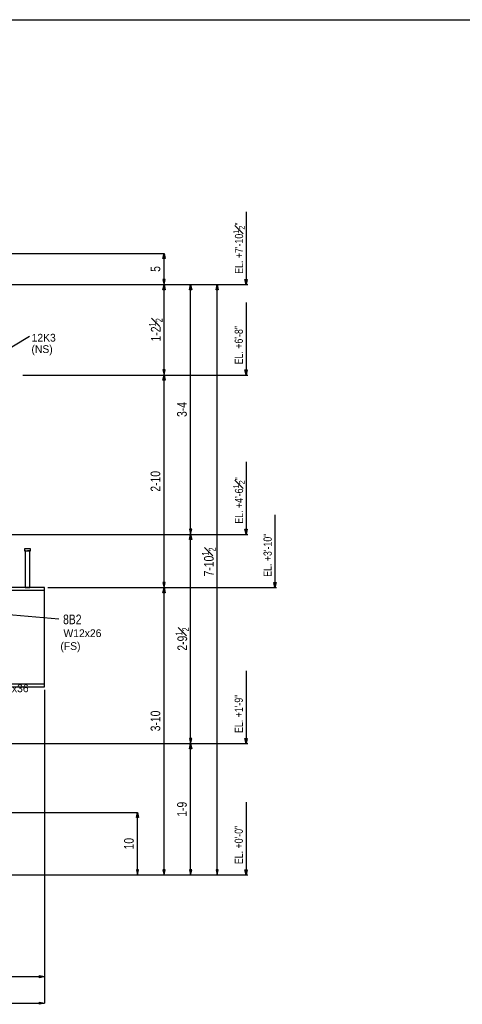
# Model space of a CAD drawing. Header units: inches. Extents: x -17.2 to 17.5, y -11.2 to 11.2.
# Tile 20 of 41: x -5.4 to 0.5, y -1.9 to 11.2. Entities that reach past the tile are written whole.
import ezdxf
from ezdxf.enums import TextEntityAlignment as Align

# ---------------------------------------------------------------- set-up
doc = ezdxf.new("R2010")
doc.units = ezdxf.units.IN
doc.header["$LTSCALE"] = 2.5
doc.header["$MEASUREMENT"] = 0
doc.layers.add('Layer_0', color=7, linetype='Continuous')
doc.styles.add('MTextWidth', font='txt', dxfattribs={"width": 0.8, "height": 0.2})

msp = doc.modelspace()

# ---------------------------------------------------------------- linework, layer by layer
at = {"color": 1, "linetype": 'Continuous'}
for p, q in [((-2.428, 8.687), (-2.428, 7.717)), ((-6.573, 8.133), (-3.522, 8.133)), ((-3.537, 8.064), (-3.522, 8.133)), ((-3.507, 8.064), (-3.537, 8.064)), ((-3.522, 7.717), (-3.522, 8.133)), ((-3.522, 8.133), (-3.507, 8.064)), ((-3.507, 7.786), (-3.537, 7.786)), ((-3.537, 7.786), (-3.522, 7.717)), ((-3.522, 7.717), (-3.507, 7.786)), ((-2.428, 7.717), (-2.443, 7.786)), ((-2.443, 7.786), (-2.414, 7.786)), ((-2.414, 7.786), (-2.428, 7.717)), ((-8.584, 7.717), (-3.522, 7.717)), ((-8.584, 7.717), (-3.522, 7.717)), ((-3.537, 7.648), (-3.522, 7.717)), ((-3.507, 7.648), (-3.537, 7.648)), ((-3.522, 6.508), (-3.522, 7.717)), ((-3.522, 7.717), (-3.507, 7.648)), ((-3.522, 7.717), (-3.168, 7.717)), ((-3.183, 7.648), (-3.168, 7.717)), ((-3.153, 7.648), (-3.183, 7.648)), ((-3.168, 4.383), (-3.168, 7.717)), ((-3.168, 7.717), (-3.153, 7.648)), ((-3.168, 7.717), (-2.814, 7.717)), ((-2.828, 7.648), (-2.814, 7.717)), ((-2.799, 7.648), (-2.828, 7.648)), ((-2.814, 7.717), (-2.406, 7.717)), ((-2.814, -0.158), (-2.814, 7.717)), ((-2.814, 7.717), (-2.799, 7.648)), ((-2.428, 7.717), (-2.428, 7.717)), ((-2.428, 7.478), (-2.428, 6.508)), ((-5.316, 7.023), (-5.82, 6.723)), ((-3.507, 6.577), (-3.537, 6.577)), ((-3.537, 6.577), (-3.522, 6.508)), ((-3.522, 6.508), (-3.507, 6.577)), ((-2.428, 6.508), (-2.443, 6.577)), ((-2.443, 6.577), (-2.414, 6.577)), ((-2.414, 6.577), (-2.428, 6.508)), ((-5.407, 6.508), (-3.522, 6.508)), ((-5.407, 6.508), (-3.522, 6.508)), ((-3.537, 6.439), (-3.522, 6.508)), ((-3.507, 6.439), (-3.537, 6.439)), ((-3.522, 6.508), (-2.406, 6.508)), ((-3.522, 3.675), (-3.522, 6.508)), ((-3.522, 6.508), (-3.507, 6.439)), ((-2.428, 6.508), (-2.428, 6.508)), ((-2.428, 5.353), (-2.428, 4.383)), ((-2.043, 4.645), (-2.043, 3.675)), ((-8.573, 4.383), (-3.168, 4.383)), ((-8.573, 4.383), (-3.168, 4.383)), ((-3.153, 4.452), (-3.183, 4.452)), ((-3.183, 4.452), (-3.168, 4.383)), ((-3.183, 4.314), (-3.168, 4.383)), ((-3.168, 4.383), (-3.153, 4.452)), ((-3.168, 4.383), (-2.406, 4.383)), ((-3.168, 1.592), (-3.168, 4.383)), ((-3.168, 4.383), (-3.153, 4.314)), ((-2.428, 4.383), (-2.443, 4.452)), ((-2.443, 4.452), (-2.414, 4.452)), ((-2.414, 4.452), (-2.428, 4.383)), ((-2.428, 4.383), (-2.428, 4.383)), ((-3.153, 4.314), (-3.183, 4.314)), ((-3.507, 3.744), (-3.537, 3.744)), ((-3.537, 3.744), (-3.522, 3.675)), ((-3.522, 3.675), (-3.507, 3.744)), ((-2.043, 3.675), (-2.058, 3.744)), ((-2.058, 3.744), (-2.028, 3.744)), ((-2.028, 3.744), (-2.043, 3.675)), ((-5.073, 3.675), (-3.522, 3.675)), ((-5.073, 3.675), (-3.522, 3.675)), ((-3.537, 3.606), (-3.522, 3.675)), ((-3.507, 3.606), (-3.537, 3.606)), ((-3.522, 3.675), (-2.021, 3.675)), ((-3.522, -0.158), (-3.522, 3.675)), ((-3.522, 3.675), (-3.507, 3.606)), ((-2.043, 3.675), (-2.043, 3.675)), ((-4.923, 3.252), (-6.104, 3.355)), ((-2.428, 2.562), (-2.428, 1.592)), ((-5.115, 2.308), (-5.115, -1.516)), ((-8.544, 1.592), (-3.168, 1.592)), ((-8.544, 1.592), (-3.168, 1.592)), ((-3.153, 1.661), (-3.183, 1.661)), ((-3.183, 1.661), (-3.168, 1.592)), ((-3.183, 1.523), (-3.168, 1.592)), ((-3.168, 1.592), (-3.153, 1.661)), ((-3.168, 1.592), (-2.406, 1.592)), ((-3.168, -0.158), (-3.168, 1.592)), ((-3.168, 1.592), (-3.153, 1.523)), ((-2.428, 1.592), (-2.443, 1.661)), ((-2.443, 1.661), (-2.414, 1.661)), ((-2.414, 1.661), (-2.428, 1.592)), ((-2.428, 1.592), (-2.428, 1.592)), ((-3.153, 1.523), (-3.183, 1.523)), ((-2.428, 0.812), (-2.428, -0.158)), ((-8.159, 0.675), (-3.876, 0.675)), ((-3.891, 0.606), (-3.876, 0.675)), ((-3.876, -0.158), (-3.876, 0.675)), ((-3.876, 0.675), (-3.861, 0.606)), ((-3.861, 0.606), (-3.891, 0.606)), ((-3.861, -0.089), (-3.891, -0.089)), ((-3.891, -0.089), (-3.876, -0.158)), ((-3.876, -0.158), (-3.861, -0.089)), ((-3.507, -0.089), (-3.537, -0.089)), ((-3.537, -0.089), (-3.522, -0.158)), ((-3.522, -0.158), (-3.507, -0.089)), ((-3.153, -0.089), (-3.183, -0.089)), ((-3.183, -0.089), (-3.168, -0.158)), ((-3.168, -0.158), (-3.153, -0.089)), ((-2.799, -0.089), (-2.828, -0.089)), ((-2.828, -0.089), (-2.814, -0.158)), ((-2.814, -0.158), (-2.799, -0.089)), ((-2.428, -0.158), (-2.443, -0.089)), ((-2.443, -0.089), (-2.414, -0.089)), ((-2.414, -0.089), (-2.428, -0.158)), ((-8.157, -0.158), (-3.876, -0.158)), ((-3.876, -0.158), (-3.522, -0.158)), ((-3.522, -0.158), (-3.168, -0.158)), ((-3.168, -0.158), (-2.814, -0.158)), ((-2.814, -0.158), (-2.406, -0.158)), ((-2.428, -0.158), (-2.428, -0.158)), ((-6.115, -1.516), (-5.115, -1.516)), ((-5.184, -1.531), (-5.184, -1.501)), ((-5.184, -1.501), (-5.115, -1.516)), ((-5.115, -1.516), (-5.184, -1.531)), ((-5.115, -1.516), (-5.115, -1.87)), ((-9.115, -1.87), (-5.115, -1.87)), ((-5.184, -1.885), (-5.184, -1.856)), ((-5.184, -1.856), (-5.115, -1.87)), ((-5.115, -1.87), (-5.184, -1.885))]:
    msp.add_line(p, q, dxfattribs=at)
at = {"layer": 'Layer_0', "color": 2, "linetype": 'Continuous'}
for p, q in [((-17.25, 11.25), (17.25, 11.25)), ((-5.385, 4.191), (-5.385, 4.165)), ((-5.38, 4.191), (-5.385, 4.191)), ((-5.385, 4.165), (-5.38, 4.165)), ((-5.371, 4.191), (-5.38, 4.191)), ((-5.38, 4.165), (-5.371, 4.165)), ((-5.375, 4.165), (-5.375, 3.675)), ((-5.371, 4.165), (-5.375, 4.165)), ((-5.358, 4.191), (-5.371, 4.191)), ((-5.371, 4.165), (-5.358, 4.165)), ((-5.344, 4.191), (-5.358, 4.191)), ((-5.358, 4.165), (-5.344, 4.165)), ((-5.33, 4.191), (-5.344, 4.191)), ((-5.344, 4.165), (-5.33, 4.165)), ((-5.328, 4.165), (-5.344, 4.165)), ((-5.317, 4.191), (-5.33, 4.191)), ((-5.33, 4.165), (-5.317, 4.165)), ((-5.317, 4.165), (-5.328, 4.165)), ((-5.308, 4.191), (-5.317, 4.191)), ((-5.317, 4.165), (-5.308, 4.165)), ((-5.313, 4.165), (-5.317, 4.165)), ((-5.313, 3.675), (-5.313, 4.165)), ((-5.303, 4.191), (-5.308, 4.191)), ((-5.308, 4.165), (-5.303, 4.165)), ((-5.303, 4.165), (-5.303, 4.191)), ((-6.571, 3.639), (-5.115, 3.639)), ((-5.115, 3.675), (-6.386, 3.675)), ((-5.375, 3.675), (-5.371, 3.675)), ((-5.371, 3.675), (-5.36, 3.675)), ((-5.36, 3.675), (-5.344, 3.675)), ((-5.344, 3.675), (-5.328, 3.675)), ((-5.328, 3.675), (-5.317, 3.675)), ((-5.317, 3.675), (-5.313, 3.675)), ((-5.115, 3.639), (-5.115, 3.675)), ((-5.115, 3.635), (-5.115, 3.639)), ((-5.115, 3.622), (-5.115, 3.635)), ((-5.115, 3.603), (-5.115, 3.622)), ((-5.115, 3.581), (-5.115, 3.603)), ((-5.115, 3.413), (-5.115, 3.581)), ((-5.115, 3.187), (-5.115, 3.413)), ((-5.115, 2.913), (-5.115, 3.187)), ((-5.115, 2.687), (-5.115, 2.913)), ((-5.115, 2.444), (-5.115, 2.687)), ((-5.115, 2.386), (-6.386, 2.386)), ((-5.115, 2.422), (-5.115, 2.444)), ((-5.115, 2.403), (-5.115, 2.422)), ((-5.115, 2.39), (-5.115, 2.403)), ((-5.115, 2.386), (-5.115, 2.39)), ((-5.115, 2.35), (-5.115, 2.386)), ((-6.718, 2.35), (-5.115, 2.35))]:
    msp.add_line(p, q, dxfattribs=at)

# ---------------------------------------------------------------- texts
at = {"color": 2, "linetype": 'Continuous', "width": 0.8}
for s, p in [('5', (-3.572, 7.925)), ('3-4', (-3.218, 6.05)), ('2-10', (-3.572, 5.092)), ('3-10', (-3.572, 1.895)), ('1-9', (-3.218, 0.717)), ('10', (-3.926, 0.258))]:
    msp.add_text(s, height=0.129, rotation=90, dxfattribs=at).set_placement(p, align=Align.CENTER)
at = {"color": 1, "linetype": 'Continuous', "width": 0.8}
for s, height, p in [('EL. +6\'-8"', 0.1097, (-2.47, 6.652)), ('EL. +3\'-10"', 0.10967, (-2.085, 3.818)), ('EL. +1\'-9"', 0.1097, (-2.47, 1.735)), ('EL. +0\'-0"', 0.1097, (-2.47, -0.015))]:
    msp.add_text(s, height=height, rotation=90, dxfattribs=at).set_placement(p)
at = {"color": 1, "linetype": 'Continuous'}
for s, p in [('(NS)', (-5.29, 6.804)), ('(FS)', (-4.904, 2.842))]:
    msp.add_text(s, height=0.1032, dxfattribs=at).set_placement(p)
at = {"color": 1, "linetype": 'Continuous', "char_height": 0.10967, "attachment_point": 7, "rotation": 90, "style": 'MTextWidth'}
for s, insert in [('\\A1;EL. +7\'-10{\\H0.70x;\\S1#2;}"', (-2.445, 7.86)), ('\\A1;EL. +4\'-6{\\H0.70x;\\S1#2;}"', (-2.445, 4.527))]:
    msp.add_mtext(s, dxfattribs=dict(at, insert=insert))
at = {"color": 2, "linetype": 'Continuous', "char_height": 0.12902, "attachment_point": 8, "rotation": 90, "style": 'MTextWidth'}
for s, insert in [('\\A1;1-2{\\H0.70x;\\S1#2;}', (-3.542, 7.113)), ('\\A1;7-10{\\H0.70x;\\S1#2;}', (-2.834, 4.017)), ('\\A1;2-9{\\H0.70x;\\S1#2;}', (-3.188, 2.988))]:
    msp.add_mtext(s, dxfattribs=dict(at, insert=insert))
at = {"layer": 'Layer_0', "color": 1, "linetype": 'Continuous'}
for s, p in [('12K3', (-5.288, 6.956)), ('W12x26', (-4.863, 3.014))]:
    msp.add_text(s, height=0.1032, dxfattribs=at).set_placement(p)
at = {"layer": 'Layer_0', "color": 2, "linetype": 'Continuous', "width": 0.8}
msp.add_text('8B2', height=0.129, dxfattribs=at).set_placement((-4.868, 3.185))
at = {"layer": 'Layer_0', "color": 1, "linetype": 'Continuous'}
msp.add_text('W16x36', height=0.1032, dxfattribs=at).set_placement((-5.581, 2.382), align=Align.TOP_CENTER)

doc.saveas('drawing.dxf')
